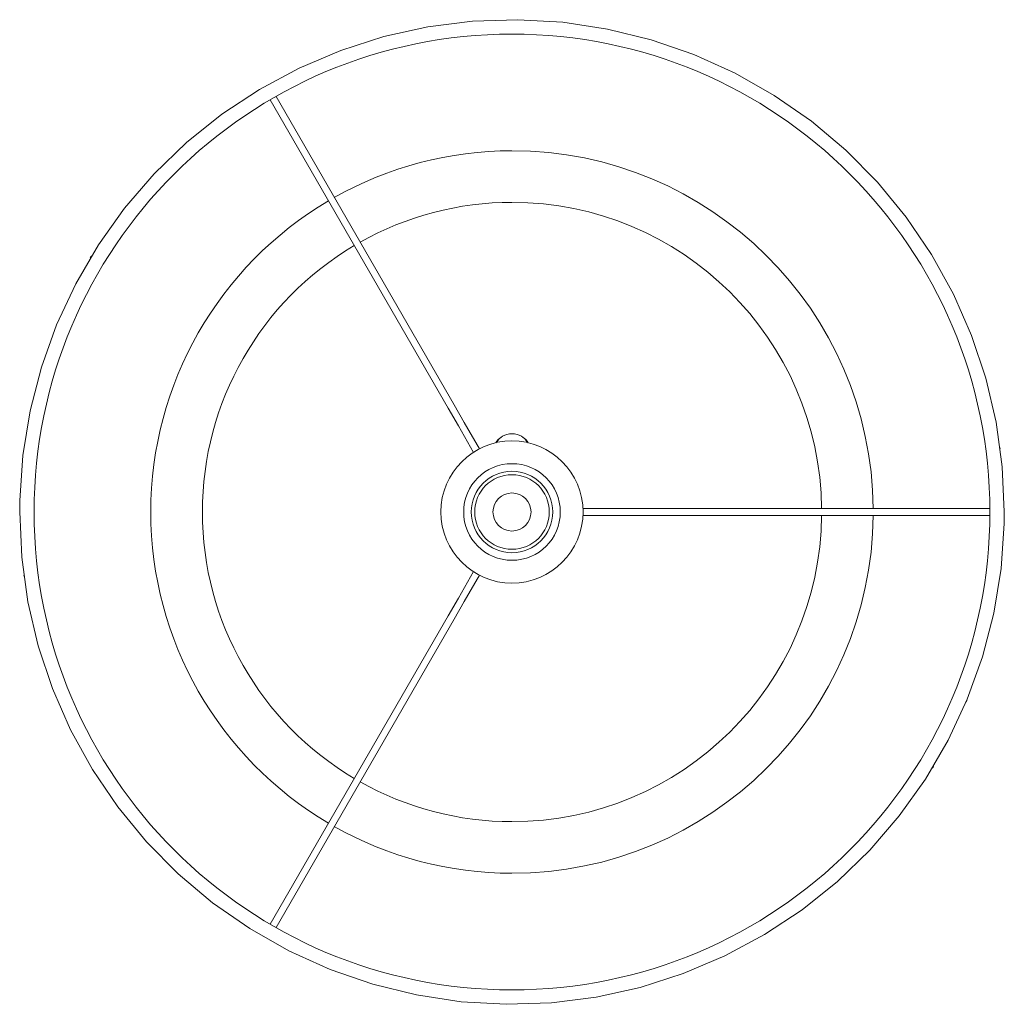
# Model space of a CAD drawing. Header units: millimetres. Extents: x -6962 to -5175, y -328 to 6817.
# Tile 2 of 2: x -6181 to -5731, y 6367 to 6817. Entities that reach past the tile are written whole.
import ezdxf

# ---------------------------------------------------------------- set-up
doc = ezdxf.new("R2010")
doc.units = ezdxf.units.MM
doc.layers.add('E-LITE-EQPM', color=7, linetype='Continuous', lineweight=20)

# ---------------------------------------------------------------- blocks, each defined once
blk = doc.blocks.new('64312 - 64313-49 MAMBO Black_rattan floor lamp-468731-Planta_PDF')
at = {"layer": 'E-LITE-EQPM'}
for p, q in [((107.83, 189.86), (26.5, 48.98)), ((29.17, 47.44), (110.5, 188.31)), ((26.5, 48.98), (21.82, 40.88)), ((24.49, 39.34), (29.17, 47.44)), ((21.82, 40.88), (14.85, 28.8)), ((17.52, 27.26), (24.49, 39.34)), ((223.08, 29.37), (223.12, 29.03)), ((223.12, 29.03), (223.08, 29.37)), ((-55.66, 1.54), (-218.34, 1.54)), ((-46.32, 1.54), (-55.66, 1.54)), ((-32.36, 1.54), (-46.32, 1.54)), ((-218.34, -1.54), (-55.66, -1.54)), ((-55.66, -1.54), (-46.32, -1.54)), ((-46.32, -1.54), (-32.36, -1.54)), ((-223.08, -29.37), (-223.12, -29.03)), ((-223.12, -29.03), (-223.08, -29.37)), ((14.85, -28.8), (21.82, -40.88)), ((24.49, -39.34), (17.52, -27.26)), ((29.17, -47.44), (24.49, -39.34)), ((21.82, -40.88), (26.5, -48.98)), ((26.5, -48.98), (107.83, -189.86)), ((110.5, -188.31), (29.17, -47.44))]:
    blk.add_line(p, q, dxfattribs=at)
at = {"layer": 'E-LITE-EQPM', "flags": 128}
for points in [[(225, 0), (224.05, 20.61), (221.23, 41.04), (216.54, 61.13), (210.03, 80.71), (201.75, 99.6), (191.78, 117.66), (180.2, 134.73), (167.1, 150.67), (152.6, 165.34), (136.82, 178.62), (119.88, 190.4), (101.94, 200.58), (83.14, 209.08), (63.64, 215.81), (43.61, 220.73), (23.21, 223.8), (2.61, 224.98), (-18, 224.28), (-38.47, 221.69), (-58.61, 217.23), (-78.26, 210.95), (-97.25, 202.9), (-115.43, 193.14), (-132.63, 181.75), (-148.72, 168.84), (-163.56, 154.51), (-177.02, 138.88), (-189, 122.09), (-199.39, 104.26), (-208.1, 85.56), (-215.06, 66.14), (-220.21, 46.17), (-223.52, 25.81), (-224.94, 5.23), (-225, 0)], [(-225, 0), (-224.05, -20.61), (-221.23, -41.04), (-216.54, -61.13), (-210.03, -80.71), (-201.75, -99.6), (-191.78, -117.66), (-180.2, -134.73), (-167.1, -150.67), (-152.6, -165.34), (-136.82, -178.62), (-119.88, -190.4), (-101.94, -200.58), (-83.14, -209.08), (-63.64, -215.81), (-43.61, -220.73), (-23.21, -223.8), (-2.61, -224.98), (18, -224.28), (38.47, -221.69), (58.61, -217.23), (78.26, -210.95), (97.25, -202.9), (115.43, -193.14), (132.63, -181.75), (148.72, -168.84), (163.56, -154.51), (177.02, -138.88), (189, -122.09), (199.39, -104.26), (208.1, -85.56), (215.06, -66.14), (220.21, -46.17), (223.52, -25.81), (224.94, -5.23), (225, 0)]]:
    blk.add_lwpolyline(points, dxfattribs=at)
at = {"layer": 'E-LITE-EQPM'}
for radius, start, end in [(218.4, 0, 180), (165.09, 90, 179.4637), (165.09, 60.5303, 90), (141.51, 90, 179.3748), (141.51, 60.6252, 90), (165.09, 300.5303, 59.4697), (141.51, 300.6252, 59.3748), (225, 148.6818, 148.9286), (225, 148.6818, 148.9286), (225, 157.2613, 157.5), (225, 157.2613, 157.5), (32.5, 0, 180), (22.08, 90, 270), (18.65, 90, 270), (22.08, 270, 90), (18.65, 270, 90), (17.05, 90, 270), (17.05, 270, 90), (8.7, 90, 270), (8.7, 270, 90), (218.4, 180, 0), (32.5, 180, 0), (165.09, 180.5363, 270), (141.51, 180.6252, 270), (225, 337.2613, 337.5), (225, 337.2613, 337.5), (225, 328.6818, 328.9286), (225, 328.6818, 328.9286), (141.51, 270, 299.3748), (165.09, 270, 299.4697)]:
    blk.add_arc((0, 0), radius, start, end, dxfattribs=at)
for centre, major_axis, start_param, end_param in [((0, -29.28), (7.99, 0), 3.530891, 4.093345), ((0, -30.3), (7.09, 0), 3.413228, 4.712389), ((0, -30.3), (7.09, 0), 4.712389, 6.01155), ((0, -29.28), (7.99, 0), 5.331433, 5.893887)]:
    blk.add_ellipse(centre, major_axis=major_axis, ratio=0.766044, start_param=start_param, end_param=end_param, dxfattribs=at)

msp = doc.modelspace()

# ---------------------------------------------------------------- block references
at = {"layer": 'E-LITE-EQPM', "rotation": 180}
msp.add_blockref('64312 - 64313-49 MAMBO Black_rattan floor lamp-468731-Planta_PDF', (-5956.19, 6591.71), dxfattribs=at)

doc.saveas('drawing.dxf')
